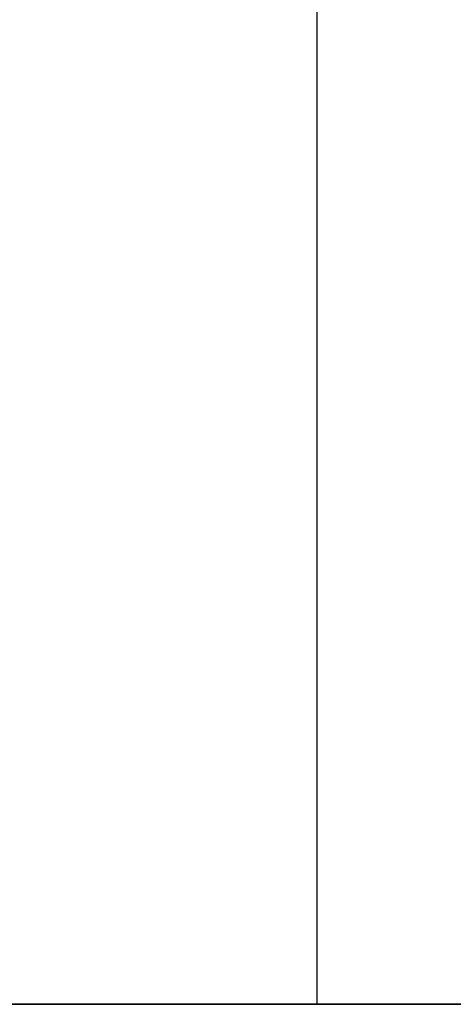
# Model space of a CAD drawing. Header units: millimetres. Extents: x -100 to 100, y 31 to 290.
# Tile 39 of 256: x -7.8 to -5.17, y 55.75 to 61.72. Entities that reach past the tile are written whole.
import ezdxf

# ---------------------------------------------------------------- set-up
doc = ezdxf.new("R2010")
doc.units = ezdxf.units.MM
doc.header["$MEASUREMENT"] = 0
doc.layers.add('Default', color=7, linetype='Continuous', true_color=0x000000)

msp = doc.modelspace()

# ---------------------------------------------------------------- linework, layer by layer
at = {"layer": 'Default'}
for p, q in [((-6, 186.75, 141.75), (-6, 55.75, 141.75)), ((-49.5, 55.75, 141.75), (-4.6, 55.75, 141.75)), ((-6, 55.75, 141.75), (-4.5, 55.75, 141.75))]:
    msp.add_line(p, q, dxfattribs=at)
at = {"layer": 'Default', "extrusion": (-1.99948e-14, 1, -8.29943e-17)}
msp.add_arc((0, 141.75, 55.75), 49.5, 180, 0, dxfattribs=at)
at = {"layer": 'Default', "extrusion": (1.67524e-14, 1, 1.8245e-16)}
msp.add_arc((0, 141.75, 55.75), 49.5, 0, 180, dxfattribs=at)
at = {"layer": 'Default', "extrusion": (-2.27374e-13, 1, 0)}
for start, end in [(246.79688, 0), (0, 133.59375)]:
    msp.add_arc((0, 141.75, 55.75), 49.5, start, end, dxfattribs=at)
at = {"layer": 'Default', "extrusion": (0, 1, 0)}
for start, end in [(0, 180), (180, 0)]:
    msp.add_arc((0, 141.75, 55.75), 6, start, end, dxfattribs=at)

doc.saveas('drawing.dxf')
